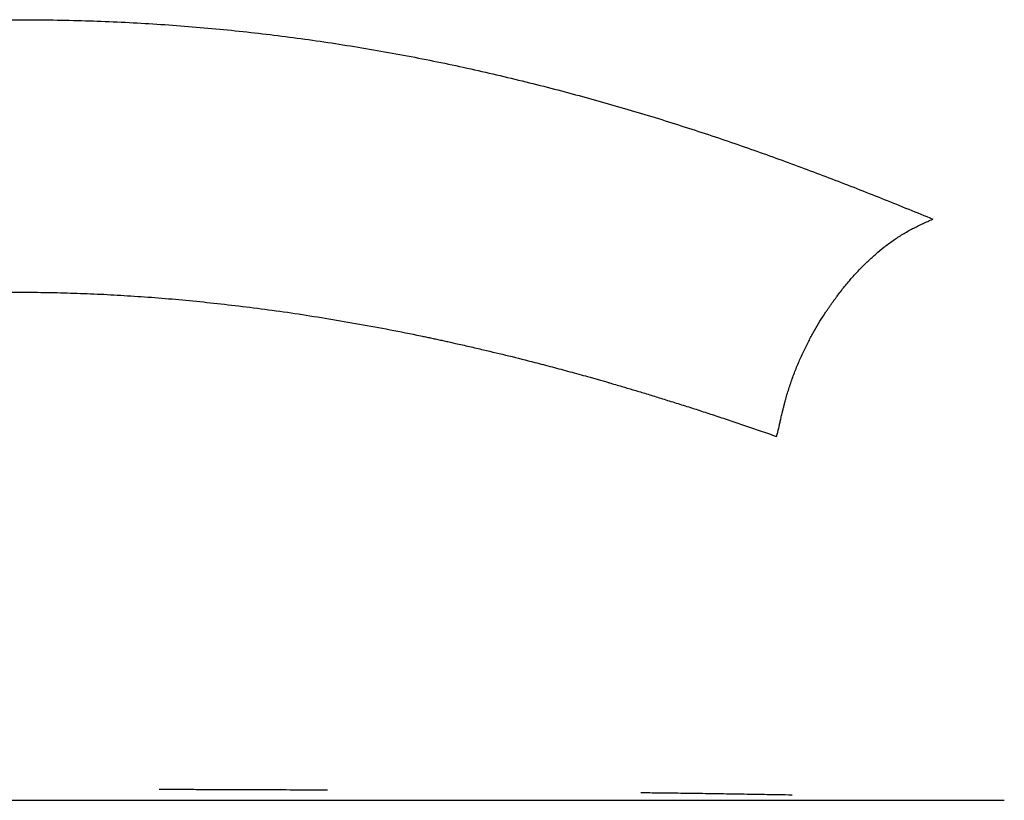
# Model space of a CAD drawing. Header units: millimetres. Extents: x 8 to 767, y 12 to 375.
# Tile 19 of 46: x 352 to 363, y 312 to 321. Entities that reach past the tile are written whole.
import ezdxf

# ---------------------------------------------------------------- set-up
doc = ezdxf.new("R2010")
doc.units = ezdxf.units.MM

msp = doc.modelspace()

# ---------------------------------------------------------------- linework, layer by layer
at = {"color": 7, "linetype": 'Continuous', "lineweight": 30}
for points, knots in [([(341.216, 318.68), (341.367, 318.745), (341.668, 318.875), (342.148, 319.069), (342.649, 319.261), (343.175, 319.45), (343.722, 319.634), (344.29, 319.813), (344.875, 319.984), (345.477, 320.147), (346.118, 320.308), (346.794, 320.461), (347.502, 320.602), (348.214, 320.723), (348.881, 320.817), (349.501, 320.887), (350.074, 320.937), (350.652, 320.973), (351.237, 320.995), (351.879, 321.002), (352.573, 320.991), (353.314, 320.958), (354.047, 320.902), (354.77, 320.824), (355.485, 320.725), (356.191, 320.606), (356.889, 320.467), (357.572, 320.311), (358.239, 320.14), (358.888, 319.958), (359.519, 319.764), (360.13, 319.561), (360.723, 319.35), (361.303, 319.132), (361.877, 318.907), (362.247, 318.756), (362.434, 318.679)], [0, 0, 0, 0, 0.027037, 0.054235, 0.081642, 0.10931, 0.137368, 0.165388, 0.193793, 0.222325, 0.251014, 0.283098, 0.314751, 0.346049, 0.377016, 0.401559, 0.425944, 0.450366, 0.475037, 0.500005, 0.531588, 0.562887, 0.593987, 0.624972, 0.65593, 0.686945, 0.718102, 0.749483, 0.780485, 0.811426, 0.842375, 0.873395, 0.90402, 0.9353, 0.967281, 1, 1, 1, 1]), ([(360.615, 316.151), (360.617, 316.155), (360.622, 316.167), (360.628, 316.193), (360.637, 316.229), (360.647, 316.271), (360.657, 316.318), (360.668, 316.368), (360.68, 316.417), (360.691, 316.464), (360.699, 316.496), (360.705, 316.518), (360.708, 316.528), (360.71, 316.539), (360.713, 316.55), (360.716, 316.561), (360.719, 316.572), (360.734, 316.626), (360.763, 316.721), (360.81, 316.856), (360.862, 316.989), (360.92, 317.119), (360.98, 317.241), (361.042, 317.356), (361.104, 317.464), (361.154, 317.544), (361.19, 317.599), (361.212, 317.631), (361.234, 317.663), (361.255, 317.694), (361.277, 317.724), (361.298, 317.753), (361.341, 317.811), (361.406, 317.895), (361.496, 318.001), (361.587, 318.1), (361.679, 318.192), (361.772, 318.276), (361.869, 318.356), (361.973, 318.433), (362.085, 318.506), (362.199, 318.57), (362.316, 318.627), (362.394, 318.662), (362.434, 318.679)], [0, 0, 0, 0, 0.004242, 0.011738, 0.022534, 0.036673, 0.049448, 0.064169, 0.080897, 0.093074, 0.106189, 0.109265, 0.112391, 0.115566, 0.118791, 0.122066, 0.125393, 0.128771, 0.169681, 0.210579, 0.251392, 0.291962, 0.332083, 0.36892, 0.404968, 0.440043, 0.451606, 0.463035, 0.474322, 0.485464, 0.496456, 0.507292, 0.51797, 0.560666, 0.603002, 0.644751, 0.685715, 0.72574, 0.764716, 0.809805, 0.855859, 0.902775, 0.950673, 1, 1, 1, 1]), ([(343.043, 316.154), (343.141, 316.19), (343.338, 316.261), (343.643, 316.364), (343.952, 316.465), (344.217, 316.549), (344.435, 316.615), (344.603, 316.666), (344.772, 316.715), (344.946, 316.765), (345.127, 316.816), (345.336, 316.874), (345.566, 316.936), (345.814, 317), (346.057, 317.062), (346.295, 317.12), (346.527, 317.175), (346.753, 317.226), (346.972, 317.275), (347.132, 317.308), (347.234, 317.329), (347.279, 317.338), (347.324, 317.348), (347.369, 317.357), (347.414, 317.365), (347.514, 317.385), (347.662, 317.414), (347.858, 317.45), (348.094, 317.491), (348.378, 317.538), (348.698, 317.587), (349.004, 317.63), (349.296, 317.667), (349.585, 317.7), (349.89, 317.732), (350.209, 317.76), (350.542, 317.785), (350.871, 317.804), (351.196, 317.818), (351.515, 317.826), (351.827, 317.829), (352.134, 317.827), (352.441, 317.819), (352.751, 317.807), (353.066, 317.789), (353.384, 317.767), (353.706, 317.74), (354.031, 317.707), (354.365, 317.669), (354.708, 317.626), (355.058, 317.576), (355.41, 317.52), (355.765, 317.459), (356.122, 317.393), (356.378, 317.342), (356.534, 317.309), (356.591, 317.297), (356.648, 317.285), (356.706, 317.272), (356.764, 317.26), (356.822, 317.247), (356.915, 317.226), (357.043, 317.197), (357.25, 317.149), (357.505, 317.088), (357.771, 317.021), (358.007, 316.959), (358.213, 316.904), (358.368, 316.861), (358.473, 316.832), (358.528, 316.816), (358.583, 316.8), (358.632, 316.787), (358.684, 316.771), (358.743, 316.754), (358.834, 316.728), (358.948, 316.694), (359.088, 316.652), (359.235, 316.606), (359.391, 316.558), (359.554, 316.506), (359.722, 316.453), (359.892, 316.397), (360.066, 316.339), (360.245, 316.279), (360.429, 316.216), (360.553, 316.173), (360.615, 316.151)], [0, 0, 0, 0, 0.02064, 0.041179, 0.061619, 0.08196, 0.092575, 0.103163, 0.113724, 0.124259, 0.135357, 0.146952, 0.16208, 0.176748, 0.190958, 0.204709, 0.218002, 0.230837, 0.243215, 0.255136, 0.257642, 0.260143, 0.262639, 0.26513, 0.267616, 0.270097, 0.281727, 0.292018, 0.302221, 0.320227, 0.337958, 0.35356, 0.368948, 0.384122, 0.399086, 0.416629, 0.433879, 0.450842, 0.46752, 0.483919, 0.500043, 0.515529, 0.531253, 0.547219, 0.56343, 0.57989, 0.596602, 0.61357, 0.630797, 0.649126, 0.667745, 0.686658, 0.705868, 0.725378, 0.74519, 0.748352, 0.751535, 0.754739, 0.757965, 0.761212, 0.764481, 0.767772, 0.776932, 0.786256, 0.803312, 0.820889, 0.832898, 0.84514, 0.857614, 0.860946, 0.864295, 0.867659, 0.871023, 0.87311, 0.877361, 0.881813, 0.889949, 0.898681, 0.908008, 0.917932, 0.928452, 0.939568, 0.950595, 0.962151, 0.974238, 0.986854, 1, 1, 1, 1]), ([(353.432, 312.046), (353.447, 312.046), (353.536, 312.046), (353.699, 312.046), (353.922, 312.045), (354.149, 312.044), (354.431, 312.043), (354.767, 312.042), (355.105, 312.041), (355.312, 312.04), (355.393, 312.039)], [0, 0, 0, 0, 0.021977, 0.133958, 0.24607, 0.359792, 0.478668, 0.676462, 0.874019, 1, 1, 1, 1]), ([(340.405, 311.918), (340.778, 311.918), (341.663, 311.918), (344.969, 311.918), (349.421, 311.918), (354.315, 311.918), (358.755, 311.918), (362.036, 311.918), (362.902, 311.918), (363.265, 311.918)], [0, 0, 0, 0, 0.112876, 0.267858, 0.42284, 0.577822, 0.732805, 0.887787, 1, 1, 1, 1]), ([(359.038, 312.008), (359.108, 312.007), (359.278, 312.005), (359.541, 312.002), (359.826, 311.998), (360.104, 311.993), (360.375, 311.989), (360.606, 311.985), (360.744, 311.983), (360.797, 311.982)], [0, 0, 0, 0, 0.111626, 0.269482, 0.427288, 0.585182, 0.743303, 0.901788, 1, 1, 1, 1])]:
    msp.add_open_spline(points, degree=3, knots=knots, dxfattribs=at)

doc.saveas('drawing.dxf')
